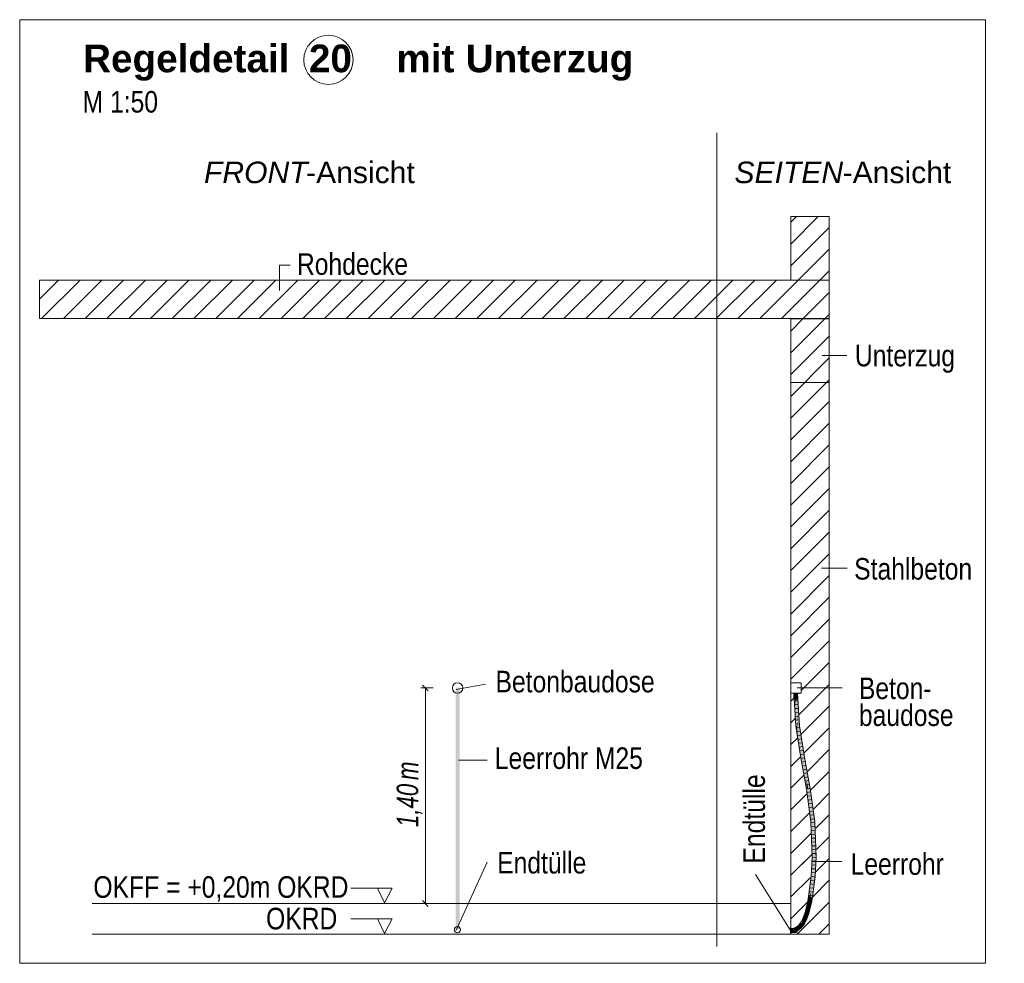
# Model space of a CAD drawing. Extents: x -620 to 300, y 62 to 1107.
# Tile 96 of 109: x 143 to 207, y 543 to 604. Entities that reach past the tile are written whole.
import ezdxf
from ezdxf.lldxf.tags import DXFTag

# ---------------------------------------------------------------- set-up
doc = ezdxf.new("R2010")
doc.units = 0
doc.layers.get('0').update_dxf_attribs({"lineweight": 35})
for name, color, linetype, lineweight, true_color in [('E_Aussparung Bemaßung-A06G9GDC8I', 5, 'Continuous', 9, 0x0000ff), ('E_Betonbaudose', 1, 'Continuous', 13, 0xff0000), ('E_Detail_Beschriftung', 7, 'Continuous', 13, 0x009900), ('E_Detail_Wandschraffur', 7, 'Continuous', 5, 0xc0c0c0), ('E_Leerrohr 25-A06G9GDD8I', 7, 'Continuous', 9, 0xff8000), ('E_Leerrohr 25-Shading', 7, 'Continuous', 9, 0xff8000), ('E_Leerrohr Beschriftung', 1, 'Continuous', 9, 0xff0000)]:
    doc.layers.add(name, color=color, linetype=linetype, lineweight=lineweight, true_color=true_color)
doc.layers.add('E_Detail_Linie_Text_Bem', color=7, linetype='Continuous', lineweight=13)
doc.styles.get("Standard").update_dxf_attribs({"font": 'ARIALN.TTF'})
tags = doc.linetypes.add('fein_strichliert', pattern=[4, 1, -2, 1]).pattern_tags.tags
tags[8:9] = [DXFTag(74, 4), DXFTag(75, 0), DXFTag(340, '0'), DXFTag(46, 0.0), DXFTag(50, 0.0), DXFTag(44, 0.0), DXFTag(45, 0.0)]
tags[6:7] = [DXFTag(74, 4), DXFTag(75, 0), DXFTag(340, '0'), DXFTag(46, 0.0), DXFTag(50, 0.0), DXFTag(44, 0.0), DXFTag(45, 0.0)]
tags[4:5] = [DXFTag(74, 4), DXFTag(75, 0), DXFTag(340, '0'), DXFTag(46, 0.0), DXFTag(50, 0.0), DXFTag(44, 0.0), DXFTag(45, 0.0)]
tags = doc.linetypes.add('fein_strichliert-A06G9GDB8I', pattern=[4, 1, -2, 1]).pattern_tags.tags
tags[8:9] = [DXFTag(74, 4), DXFTag(75, 0), DXFTag(340, '0'), DXFTag(46, 0.0), DXFTag(50, 0.0), DXFTag(44, 0.0), DXFTag(45, 0.0)]
tags[6:7] = [DXFTag(74, 4), DXFTag(75, 0), DXFTag(340, '0'), DXFTag(46, 0.0), DXFTag(50, 0.0), DXFTag(44, 0.0), DXFTag(45, 0.0)]
tags[4:5] = [DXFTag(74, 4), DXFTag(75, 0), DXFTag(340, '0'), DXFTag(46, 0.0), DXFTag(50, 0.0), DXFTag(44, 0.0), DXFTag(45, 0.0)]
tags = doc.linetypes.add('STRICHPUNKT2-A06G9GDE8I', pattern=[12.7, 6.35, -3.175, 0, -3.175]).pattern_tags.tags
tags[10:11] = [DXFTag(74, 4), DXFTag(75, 0), DXFTag(340, '0'), DXFTag(46, 0.0), DXFTag(50, 0.0), DXFTag(44, 0.0), DXFTag(45, 0.0)]
tags[8:9] = [DXFTag(74, 4), DXFTag(75, 0), DXFTag(340, '0'), DXFTag(46, 0.0), DXFTag(50, 0.0), DXFTag(44, 0.0), DXFTag(45, 0.0)]
tags[6:7] = [DXFTag(74, 4), DXFTag(75, 0), DXFTag(340, '0'), DXFTag(46, 0.0), DXFTag(50, 0.0), DXFTag(44, 0.0), DXFTag(45, 0.0)]
tags[4:5] = [DXFTag(74, 4), DXFTag(75, 0), DXFTag(340, '0'), DXFTag(46, 0.0), DXFTag(50, 0.0), DXFTag(44, 0.0), DXFTag(45, 0.0)]

# ---------------------------------------------------------------- blocks, each defined once
blk = doc.blocks.new('Shading-A06G9G1B8I', base_point=(193.119, 715.362))
at = {"layer": 'E_Leerrohr 25-Shading', "color": 31, "true_color": 0xecb67f}
for points in [[(192.888, 560.315), (192.888, 560.309), (192.998, 560.315), (192.999, 560.309)], [(192.953, 559.915), (193.078, 559.915), (192.953, 560.309), (193.078, 560.309)], [(192.999, 560.309), (193.078, 560.309), (192.998, 560.315), (193.078, 560.315)], [(193.091, 560.315), (193.078, 560.315), (193.091, 560.309), (193.078, 560.309)], [(193.078, 560.309), (193.078, 559.915), (193.091, 560.309), (193.091, 559.915)], [(193.123, 560.315), (193.091, 560.315), (193.123, 560.309), (193.091, 560.309)], [(193.091, 559.915), (193.203, 559.915), (193.091, 560.309), (193.203, 560.309)], [(193.123, 560.315), (193.123, 560.309), (193.189, 560.315), (193.189, 560.309)], [(193.189, 560.309), (193.268, 560.309), (193.189, 560.315), (193.268, 560.315)], [(192.755, 544.97), (192.755, 545.081), (192.749, 544.969), (192.749, 545.081)], [(192.749, 544.937), (192.755, 544.937), (192.749, 544.969), (192.755, 544.97)], [(192.749, 544.891), (192.755, 544.891), (192.749, 544.937), (192.755, 544.937)], [(192.755, 544.859), (192.755, 544.891), (192.749, 544.859), (192.749, 544.891)], [(192.749, 544.78), (192.755, 544.78), (192.749, 544.859), (192.755, 544.859)], [(192.749, 544.701), (192.755, 544.701), (192.749, 544.78), (192.755, 544.78)], [(192.755, 544.891), (192.913, 545.016), (192.755, 545.016)], [(192.755, 544.891), (192.977, 544.899), (192.913, 545.016), (193.026, 544.904)], [(192.859, 544.893), (192.959, 544.898), (192.755, 544.891), (192.977, 544.899)], [(192.755, 544.891), (193.103, 544.891), (193.098, 544.897)], [(192.935, 544.797), (192.965, 544.874), (192.892, 544.783), (192.755, 544.891)], [(192.755, 544.891), (192.965, 544.874), (192.859, 544.887)], [(192.755, 544.891), (192.755, 544.766), (192.892, 544.783), (192.872, 544.777)], [(192.755, 544.891), (193.09, 544.878), (193.103, 544.891)], [(192.755, 544.766), (192.913, 544.766), (192.896, 544.78)], [(193.034, 544.896), (193.028, 544.901), (192.859, 544.893)], [(193.015, 544.868), (193.027, 544.88), (192.859, 544.887)], [(192.872, 544.777), (192.896, 544.78), (192.892, 544.783)], [(192.93, 544.783), (192.935, 544.797), (192.896, 544.78), (192.892, 544.783)], [(192.896, 544.78), (192.913, 544.766), (192.93, 544.783)], [(192.913, 545.016), (193.026, 544.904), (192.953, 545.016), (192.997, 544.972)], [(192.913, 544.766), (192.978, 544.766), (192.948, 544.8), (193.041, 544.829)], [(192.935, 544.797), (192.93, 544.783), (192.948, 544.8)], [(193.012, 544.865), (192.965, 544.874), (192.948, 544.8), (192.935, 544.797)], [(193.012, 544.865), (192.948, 544.8), (193.017, 544.83), (192.98, 544.81)], [(192.997, 544.972), (192.978, 545.016), (192.953, 545.016)], [(192.959, 544.898), (193.028, 544.901), (192.977, 544.899)], [(193.012, 544.865), (193.015, 544.868), (192.965, 544.874)], [(192.977, 544.899), (193.028, 544.901), (193.026, 544.904)], [(193.085, 544.91), (193.149, 545.016), (192.978, 545.016)], [(192.978, 545.016), (192.997, 544.972), (193.085, 544.91), (193.062, 544.907)], [(193.149, 544.766), (193.086, 544.842), (192.978, 544.766), (193.041, 544.829)], [(192.98, 544.81), (193.005, 544.818), (193.017, 544.83)], [(192.997, 544.972), (193.026, 544.904), (193.062, 544.907), (193.059, 544.907)], [(193.017, 544.83), (193.005, 544.818), (193.066, 544.854), (193.041, 544.829)], [(193.066, 544.854), (193.09, 544.878), (193.012, 544.865), (193.027, 544.88)], [(193.012, 544.865), (193.017, 544.83), (193.045, 544.858)], [(193.045, 544.858), (193.017, 544.83), (193.063, 544.854)], [(193.017, 544.83), (193.066, 544.854), (193.063, 544.854)], [(193.098, 544.897), (193.086, 544.909), (193.034, 544.896), (193.026, 544.904)], [(193.086, 544.842), (193.079, 544.851), (193.041, 544.829), (193.066, 544.854)], [(193.059, 544.907), (193.086, 544.909), (193.085, 544.91)], [(193.149, 544.845), (193.103, 544.891), (193.149, 544.837), (193.066, 544.854)], [(193.098, 544.846), (193.079, 544.851), (193.086, 544.842)], [(193.149, 544.837), (193.079, 544.851), (193.149, 544.832)], [(193.085, 544.91), (193.098, 544.911), (193.149, 545.016), (193.132, 544.945)], [(193.124, 544.912), (193.125, 544.915), (193.086, 544.909), (193.085, 544.91)], [(193.086, 544.909), (193.103, 544.891), (193.124, 544.912)], [(193.149, 544.82), (193.133, 544.837), (193.086, 544.842), (193.098, 544.846)], [(193.149, 544.82), (193.086, 544.842), (193.149, 544.766)], [(193.098, 544.911), (193.125, 544.915), (193.132, 544.945)], [(193.127, 544.915), (193.103, 544.891), (193.149, 544.918), (193.149, 544.891)], [(193.103, 544.891), (193.149, 544.845), (193.149, 544.891)], [(193.125, 544.915), (193.124, 544.912), (193.127, 544.915)], [(193.127, 544.915), (193.132, 544.945), (193.125, 544.915)], [(193.127, 544.915), (193.149, 544.937), (193.132, 544.945), (193.149, 544.962)], [(193.149, 544.937), (193.127, 544.915), (193.149, 544.918)], [(193.149, 544.962), (193.149, 545.016), (193.132, 544.945)], [(193.149, 544.832), (193.133, 544.837), (193.149, 544.82)]]:
    blk.add_solid(points, dxfattribs=at)
at = {"layer": 'E_Leerrohr 25-Shading', "color": 43, "true_color": 0xd7ab7f}
for points in [[(192.953, 560.309), (192.978, 559.907), (192.979, 560.063)], [(192.953, 560.309), (192.979, 560.063), (192.981, 560.309)], [(192.979, 560.063), (192.978, 559.907), (193.042, 559.483), (193.067, 559.081)], [(192.981, 560.309), (192.979, 560.063), (193.002, 560.118), (193.042, 559.483)], [(193.002, 560.118), (192.99, 560.309), (192.981, 560.309)], [(193.194, 559.964), (193.167, 560.309), (193.18, 560.099)], [(193.167, 560.309), (193.228, 559.908), (193.185, 560.309)], [(193.228, 559.908), (193.167, 560.309), (193.268, 559.274), (193.194, 559.964)], [(193.205, 559.697), (193.247, 559.307), (193.18, 560.099), (193.194, 559.964)], [(193.228, 559.908), (193.203, 560.309), (193.185, 560.309)], [(193.194, 559.964), (193.247, 559.307), (193.268, 559.274), (193.293, 558.872)], [(193.088, 558.162), (193.067, 559.081), (192.978, 559.907)], [(193.26, 559.103), (193.205, 559.697), (193.3, 558.185)], [(193.247, 559.307), (193.205, 559.697), (193.255, 559.201), (193.26, 559.103)], [(193.253, 559.247), (193.247, 559.307), (193.255, 559.201)], [(193.088, 558.162), (193.121, 558.165), (193.067, 559.081), (193.115, 558.315)], [(193.287, 558.807), (193.279, 559.006), (193.255, 559.201), (193.253, 559.247)], [(193.26, 559.103), (193.287, 558.807), (193.255, 559.201)], [(193.287, 558.807), (193.26, 559.103), (193.311, 558.186), (193.3, 558.185)], [(193.293, 558.872), (193.279, 559.006), (193.336, 558.189), (193.287, 558.807)], [(193.311, 558.186), (193.336, 558.189), (193.287, 558.807)], [(193.121, 558.165), (193.088, 558.162), (193.203, 557.416)], [(193.121, 558.165), (193.124, 558.166), (193.115, 558.315)], [(193.228, 557.253), (193.14, 558.063), (193.121, 558.165), (193.124, 558.166)], [(193.228, 557.253), (193.121, 558.165), (193.203, 557.416)], [(193.18, 557.806), (193.14, 558.063), (193.268, 556.996), (193.228, 557.253)], [(193.311, 558.186), (193.3, 558.185), (193.615, 556.15)], [(193.651, 556.156), (193.336, 558.189), (193.615, 556.15), (193.311, 558.186)], [(193.293, 556.833), (193.205, 557.643), (193.268, 556.996), (193.18, 557.806)], [(193.405, 556.114), (193.441, 556.12), (193.293, 556.833), (193.205, 557.643)], [(193.805, 554.112), (193.441, 556.12), (193.774, 554.077), (193.405, 556.114)], [(193.841, 555.107), (193.651, 556.156), (193.805, 555.104), (193.615, 556.15)], [(194.021, 554.117), (193.841, 555.107), (193.985, 554.111), (193.805, 555.104)], [(193.805, 554.112), (193.774, 554.077), (193.808, 554.083)], [(193.808, 554.083), (193.774, 554.077), (193.842, 553.589)], [(193.81, 554.083), (193.805, 554.112), (193.808, 554.083)], [(193.842, 553.589), (194.009, 552.553), (193.808, 554.083), (193.81, 554.083)], [(194.009, 552.553), (194.104, 551.961), (193.81, 554.083)], [(194.068, 551.958), (194.086, 551.959), (193.842, 553.589), (194.009, 552.553)], [(194.021, 554.117), (193.985, 554.111), (194.317, 551.979), (194.28, 551.976)], [(194.086, 551.959), (194.104, 551.961), (194.009, 552.553)], [(194.086, 551.959), (194.068, 551.958), (194.092, 551.329)], [(194.092, 551.329), (194.127, 550.764), (194.086, 551.959), (194.104, 551.961)], [(194.127, 550.764), (194.195, 549.658), (194.104, 551.961)], [(194.362, 550.833), (194.317, 551.979), (194.305, 551.354), (194.28, 551.976)], [(194.127, 550.764), (194.092, 551.329), (194.139, 550.154)], [(194.409, 549.659), (194.305, 551.354), (194.407, 549.659)], [(194.305, 551.354), (194.409, 549.659), (194.305, 551.354), (194.362, 550.833)], [(194.397, 549.659), (194.407, 549.659), (194.352, 550.174), (194.305, 551.354)], [(194.159, 549.658), (194.195, 549.658), (194.139, 550.154), (194.127, 550.764)], [(194.352, 550.174), (194.372, 549.659), (194.379, 549.659)], [(194.195, 549.658), (194.159, 549.658), (194.101, 548.417), (194.089, 548.418)], [(194.125, 548.414), (194.195, 549.658), (194.101, 548.417)], [(194.338, 548.395), (194.372, 549.659), (194.301, 548.398)], [(194.372, 549.659), (194.338, 548.395), (194.379, 549.659), (194.351, 548.626)], [(194.351, 548.626), (194.406, 549.603), (194.379, 549.659), (194.407, 549.659)], [(194.406, 549.603), (194.409, 549.659), (194.407, 549.659)], [(193.99, 547.463), (193.956, 547.086), (194.125, 548.414)], [(194.045, 548.073), (193.99, 547.463), (194.101, 548.417), (194.125, 548.414)], [(194.101, 548.417), (194.089, 548.418), (194.045, 548.073)], [(194.259, 548.062), (194.258, 548.062), (194.338, 548.395), (194.239, 547.622)], [(194.259, 548.062), (194.338, 548.395), (194.301, 548.398)], [(193.92, 547.09), (193.937, 547.088), (194.045, 548.073), (193.99, 547.463)], [(194.259, 548.062), (194.131, 547.062), (194.156, 547.059)], [(194.168, 547.057), (194.259, 548.062), (194.156, 547.059)], [(194.258, 548.062), (194.168, 547.057), (194.239, 547.622)], [(193.937, 547.088), (193.956, 547.086), (193.99, 547.463)], [(193.702, 546.077), (193.708, 546.075), (193.826, 546.575), (193.776, 546.288)], [(193.826, 546.575), (193.776, 546.288), (193.834, 546.573), (193.814, 546.412)], [(193.807, 546.347), (193.861, 546.567), (193.834, 546.573)], [(193.843, 546.665), (193.826, 546.575), (193.834, 546.573)], [(193.838, 546.615), (193.834, 546.573), (193.858, 546.582), (193.856, 546.568)], [(193.846, 546.65), (193.843, 546.665), (193.838, 546.615)], [(193.838, 546.615), (193.858, 546.582), (193.846, 546.65)], [(193.843, 546.665), (193.846, 546.65), (193.876, 546.832), (193.886, 546.831)], [(193.886, 546.831), (193.846, 546.65), (193.909, 546.826), (193.858, 546.582)], [(193.856, 546.568), (193.861, 546.567), (193.858, 546.582)], [(193.858, 546.582), (193.861, 546.567), (193.909, 546.826), (193.912, 546.826)], [(193.937, 547.088), (193.92, 547.09), (193.886, 546.831), (193.876, 546.832)], [(193.886, 546.831), (193.909, 546.826), (193.937, 547.088), (193.956, 547.086)], [(194.069, 546.519), (194.034, 546.527), (193.941, 546.004), (193.906, 546.015)], [(194.069, 546.519), (194.085, 546.794), (194.034, 546.527)], [(194.069, 546.519), (194.1, 546.678), (194.085, 546.794), (194.118, 546.788)], [(194.156, 547.059), (194.131, 547.062), (194.118, 546.788), (194.085, 546.794)], [(194.1, 546.678), (194.121, 546.788), (194.118, 546.788)], [(194.121, 546.788), (194.168, 547.057), (194.118, 546.788), (194.156, 547.059)], [(193.537, 545.637), (193.56, 545.627), (193.673, 546.001), (193.596, 545.715)], [(193.596, 545.715), (193.571, 545.623), (193.737, 546.067)], [(193.673, 546.001), (193.596, 545.715), (193.708, 546.075), (193.737, 546.067)], [(193.708, 546.075), (193.702, 546.077), (193.673, 546.001)], [(193.708, 546.075), (193.737, 546.067), (193.776, 546.288)], [(193.776, 546.288), (193.737, 546.067), (193.814, 546.412), (193.807, 546.347)], [(193.843, 545.743), (193.941, 546.004), (193.807, 545.749), (193.906, 546.015)], [(193.178, 545.13), (193.228, 545.199), (193.173, 545.137), (193.203, 545.178)], [(193.178, 545.13), (193.186, 545.119), (193.228, 545.199), (193.194, 545.13)], [(193.26, 545.208), (193.187, 545.117), (193.205, 545.132)], [(193.26, 545.208), (193.248, 545.204), (193.187, 545.117), (193.194, 545.13)], [(193.248, 545.204), (193.228, 545.199), (193.194, 545.13)], [(193.205, 545.132), (193.276, 545.191), (193.26, 545.208)], [(193.251, 545.218), (193.228, 545.199), (193.255, 545.214), (193.248, 545.204)], [(193.248, 545.204), (193.26, 545.208), (193.255, 545.214)], [(193.268, 545.236), (193.251, 545.218), (193.255, 545.214)], [(193.26, 545.208), (193.293, 545.263), (193.255, 545.214), (193.268, 545.236)], [(193.265, 545.215), (193.26, 545.208), (193.281, 545.212), (193.268, 545.199)], [(193.287, 545.235), (193.293, 545.263), (193.265, 545.215)], [(193.265, 545.215), (193.281, 545.212), (193.287, 545.235)], [(193.268, 545.199), (193.276, 545.191), (193.281, 545.212)], [(193.281, 545.212), (193.276, 545.191), (193.354, 545.281), (193.358, 545.278)], [(193.345, 545.288), (193.287, 545.235), (193.354, 545.281), (193.281, 545.212)], [(193.293, 545.263), (193.287, 545.235), (193.329, 545.301), (193.345, 545.288)], [(193.329, 545.301), (193.345, 545.288), (193.454, 545.451), (193.467, 545.442)], [(193.467, 545.442), (193.345, 545.288), (193.472, 545.439), (193.354, 545.281)], [(193.56, 545.627), (193.537, 545.637), (193.454, 545.451), (193.441, 545.458)], [(193.454, 545.451), (193.467, 545.442), (193.56, 545.627), (193.571, 545.623)], [(193.523, 545.206), (193.496, 545.168), (193.498, 545.167)], [(193.498, 545.167), (193.503, 545.163), (193.523, 545.206), (193.523, 545.205)], [(193.503, 545.163), (193.525, 545.146), (193.523, 545.205)], [(193.525, 545.146), (193.654, 545.327), (193.523, 545.206), (193.623, 545.346)], [(193.56, 545.627), (193.571, 545.623), (193.596, 545.715)], [(193.654, 545.327), (193.734, 545.554), (193.623, 545.346)], [(193.654, 545.327), (193.709, 545.43), (193.734, 545.554), (193.758, 545.543)], [(193.709, 545.43), (193.767, 545.539), (193.758, 545.543)], [(193.734, 545.554), (193.758, 545.543), (193.807, 545.749), (193.821, 545.747)], [(193.758, 545.543), (193.767, 545.539), (193.821, 545.747), (193.843, 545.743)], [(192.848, 544.985), (192.844, 545.021), (192.755, 544.979), (192.755, 545.016)], [(192.872, 544.773), (192.868, 544.809), (192.755, 544.766), (192.755, 544.803)], [(192.848, 544.985), (192.913, 545.033), (192.844, 545.021)], [(192.848, 544.985), (192.935, 545), (192.913, 545.033), (192.927, 545.03)], [(192.872, 544.773), (192.976, 544.828), (192.868, 544.809)], [(192.976, 544.828), (192.872, 544.773), (192.978, 544.818), (192.913, 544.78)], [(192.927, 545.03), (192.926, 545.036), (192.913, 545.033)], [(192.913, 544.78), (192.978, 544.791), (192.978, 544.818), (192.984, 544.794)], [(192.953, 545.044), (192.926, 545.036), (192.957, 545.026), (192.927, 545.03)], [(192.927, 545.03), (192.935, 545), (192.957, 545.026)], [(192.957, 545.026), (192.935, 545), (193.002, 545.02)], [(192.978, 545.051), (192.953, 545.044), (192.97, 545.042)], [(192.953, 545.044), (192.957, 545.026), (192.97, 545.042)], [(193.016, 545.025), (192.997, 545.038), (192.957, 545.026), (192.97, 545.042)], [(193.016, 545.025), (192.957, 545.026), (193.002, 545.02)], [(192.997, 545.038), (192.978, 545.051), (192.97, 545.042)], [(193.002, 544.836), (192.976, 544.828), (192.978, 544.818)], [(193.007, 545.048), (193.003, 545.059), (192.978, 545.051)], [(193.007, 545.048), (192.978, 545.051), (193.011, 545.036), (192.997, 545.038)], [(192.978, 544.818), (192.981, 544.804), (193.002, 544.836), (193.042, 544.848)], [(192.978, 544.791), (192.984, 544.792), (192.984, 544.794)], [(192.981, 544.804), (192.984, 544.794), (193.042, 544.848), (193.067, 544.856)], [(192.984, 544.792), (193.09, 544.825), (193.067, 544.856), (193.077, 544.859)], [(192.984, 544.792), (193.067, 544.856), (192.984, 544.794)], [(192.997, 545.038), (193.016, 545.025), (193.011, 545.036)], [(193.067, 545.047), (193.09, 545.058), (193.003, 545.059), (193.073, 545.09)], [(193.067, 545.047), (193.003, 545.059), (193.007, 545.048)], [(193.007, 545.048), (193.011, 545.036), (193.067, 545.047), (193.042, 545.036)], [(193.011, 545.036), (193.016, 545.025), (193.042, 545.036)], [(193.09, 545.058), (193.166, 545.147), (193.073, 545.09)], [(193.077, 544.859), (193.09, 544.825), (193.115, 544.876), (193.131, 544.875)], [(193.166, 545.147), (193.09, 545.058), (193.173, 545.137), (193.115, 545.072)], [(193.131, 544.875), (193.09, 544.825), (193.189, 544.875), (193.192, 544.87)], [(193.115, 545.072), (193.14, 545.088), (193.173, 545.137), (193.178, 545.13)], [(193.131, 544.875), (193.14, 544.887), (193.115, 544.876)], [(193.14, 544.887), (193.131, 544.875), (193.183, 544.886), (193.189, 544.875)], [(193.178, 545.13), (193.14, 545.088), (193.186, 545.119), (193.18, 545.112)], [(193.183, 544.886), (193.174, 544.902), (193.14, 544.887)], [(193.203, 545.178), (193.166, 545.147), (193.173, 545.137)], [(193.18, 544.905), (193.174, 544.902), (193.268, 544.917), (193.228, 544.892)], [(193.228, 544.892), (193.174, 544.902), (193.183, 544.886)], [(193.18, 545.112), (193.187, 545.117), (193.186, 545.119)], [(193.205, 544.921), (193.18, 544.905), (193.293, 544.932), (193.268, 544.917)], [(193.183, 544.886), (193.189, 544.875), (193.228, 544.892), (193.203, 544.877)], [(193.186, 545.119), (193.187, 545.117), (193.194, 545.13)], [(193.189, 544.875), (193.192, 544.87), (193.203, 544.877)], [(193.293, 544.932), (193.312, 544.944), (193.205, 544.921), (193.291, 544.974)], [(193.407, 545.053), (193.398, 545.063), (193.306, 544.953), (193.291, 544.974)], [(193.312, 544.944), (193.423, 545.036), (193.306, 544.953), (193.407, 545.053)], [(193.498, 545.167), (193.496, 545.168), (193.407, 545.053), (193.398, 545.063)], [(193.407, 545.053), (193.503, 545.163), (193.498, 545.167)], [(193.407, 545.053), (193.423, 545.036), (193.503, 545.163), (193.45, 545.065)], [(193.45, 545.065), (193.525, 545.146), (193.503, 545.163)]]:
    blk.add_solid(points, dxfattribs=at)
at = {"layer": 'E_Leerrohr 25-Shading', "color": 31, "true_color": 0xfabd7f}
for points in [[(193.01, 560.309), (192.99, 560.309), (193.002, 560.118)], [(193.002, 560.118), (193.042, 559.483), (193.01, 560.309), (193.045, 559.557)], [(193.078, 560.309), (193.01, 560.309), (193.045, 559.557)], [(193.078, 560.309), (193.045, 559.557), (193.091, 559.623), (193.067, 559.081)], [(193.091, 559.623), (193.103, 559.907), (193.078, 560.309)], [(193.096, 560.309), (193.078, 560.309), (193.103, 559.907)], [(193.103, 559.907), (193.121, 560.309), (193.096, 560.309)], [(193.121, 560.309), (193.103, 559.907), (193.205, 559.697), (193.183, 559.207)], [(193.121, 560.309), (193.205, 559.697), (193.167, 560.309)], [(193.042, 559.483), (193.067, 559.081), (193.045, 559.557)], [(193.067, 559.081), (193.115, 558.315), (193.091, 559.623)], [(193.115, 558.315), (193.103, 559.907), (193.091, 559.623)], [(193.115, 558.315), (193.124, 558.166), (193.103, 559.907), (193.135, 558.167)], [(193.143, 559.273), (193.103, 559.907), (193.163, 558.17), (193.135, 558.167)], [(193.183, 559.207), (193.103, 559.907), (193.168, 558.871)], [(193.168, 558.871), (193.143, 559.273), (193.181, 558.172), (193.163, 558.17)], [(193.183, 559.207), (193.3, 558.185), (193.205, 559.697)], [(193.212, 558.175), (193.3, 558.185), (193.168, 558.871), (193.183, 559.207)], [(193.212, 558.175), (193.168, 558.871), (193.175, 558.517)], [(193.135, 558.167), (193.124, 558.166), (193.14, 558.063)], [(193.135, 558.167), (193.14, 558.063), (193.163, 558.17), (193.176, 557.882)], [(193.176, 557.882), (193.14, 558.063), (193.18, 557.806)], [(193.176, 557.882), (193.199, 557.768), (193.163, 558.17), (193.181, 558.172)], [(193.212, 558.175), (193.175, 558.517), (193.186, 558.172), (193.18, 558.215)], [(193.18, 558.215), (193.181, 558.172), (193.186, 558.172)], [(193.181, 558.172), (193.199, 557.768), (193.186, 558.172), (193.528, 556.135)], [(193.528, 556.135), (193.212, 558.175), (193.186, 558.172)], [(193.3, 558.185), (193.212, 558.175), (193.615, 556.15), (193.528, 556.135)], [(193.205, 557.643), (193.199, 557.768), (193.18, 557.806), (193.176, 557.882)], [(193.441, 556.12), (193.528, 556.135), (193.205, 557.643), (193.199, 557.768)], [(193.79, 554.691), (193.528, 556.135), (193.805, 554.112), (193.441, 556.12)], [(193.805, 555.104), (193.615, 556.15), (193.79, 554.691), (193.528, 556.135)], [(193.985, 554.111), (193.805, 555.104), (193.897, 554.097), (193.79, 554.691)], [(193.897, 554.097), (193.79, 554.691), (193.81, 554.083), (193.805, 554.112)], [(193.897, 554.097), (193.81, 554.083), (194.192, 551.969), (194.104, 551.961)], [(194.28, 551.976), (193.985, 554.111), (194.237, 551.973), (193.897, 554.097)], [(193.897, 554.097), (194.192, 551.969), (194.237, 551.973)], [(194.192, 551.969), (194.104, 551.961), (194.284, 549.658), (194.195, 549.658)], [(194.28, 551.976), (194.192, 551.969), (194.372, 549.659), (194.284, 549.658)], [(194.284, 549.658), (194.195, 549.658), (194.213, 548.406), (194.125, 548.414)], [(194.372, 549.659), (194.284, 549.658), (194.301, 548.398), (194.213, 548.406)], [(194.086, 547.409), (194.213, 548.406), (193.956, 547.086), (194.125, 548.414)], [(194.301, 548.398), (194.213, 548.406), (194.131, 547.062), (194.044, 547.074)], [(194.086, 547.409), (193.956, 547.086), (193.996, 547.08)], [(194.044, 547.074), (194.086, 547.409), (193.996, 547.08)], [(193.821, 546.041), (193.947, 546.547), (193.807, 546.347), (193.861, 546.567)], [(194.034, 546.527), (193.947, 546.547), (193.906, 546.015), (193.821, 546.041)], [(193.928, 546.823), (193.912, 546.826), (193.861, 546.567)], [(193.947, 546.547), (193.998, 546.81), (193.861, 546.567), (193.928, 546.823)], [(193.947, 546.547), (193.861, 546.567), (193.861, 546.567)], [(193.963, 547.085), (193.956, 547.086), (193.912, 546.827)], [(193.928, 546.823), (193.996, 547.08), (193.912, 546.827), (193.963, 547.085)], [(193.928, 546.823), (193.912, 546.827), (193.912, 546.826)], [(193.998, 546.81), (194.044, 547.074), (193.928, 546.823), (193.996, 547.08)], [(194.085, 546.794), (193.998, 546.81), (194.034, 546.527), (193.947, 546.547)], [(194.131, 547.062), (194.044, 547.074), (194.085, 546.794), (193.998, 546.81)], [(193.652, 545.588), (193.737, 546.067), (193.571, 545.623)], [(193.652, 545.588), (193.791, 545.961), (193.737, 546.067), (193.796, 546.048)], [(193.906, 546.015), (193.821, 546.041), (193.734, 545.554), (193.652, 545.588)], [(193.807, 546.347), (193.737, 546.067), (193.796, 546.048)], [(193.791, 545.961), (193.821, 546.041), (193.796, 546.048)], [(193.821, 546.041), (193.807, 546.347), (193.796, 546.048)], [(193.239, 545.045), (193.337, 545.127), (193.205, 545.132), (193.276, 545.191)], [(193.372, 545.267), (193.358, 545.278), (193.276, 545.191)], [(193.337, 545.127), (193.427, 545.223), (193.276, 545.191), (193.372, 545.267)], [(193.337, 545.127), (193.276, 545.191), (193.276, 545.191)], [(193.496, 545.168), (193.427, 545.223), (193.398, 545.063), (193.337, 545.127)], [(193.372, 545.267), (193.543, 545.395), (193.358, 545.278), (193.5, 545.422)], [(193.427, 545.223), (193.547, 545.393), (193.372, 545.267), (193.543, 545.395)], [(193.623, 545.346), (193.547, 545.393), (193.496, 545.168), (193.427, 545.223)], [(193.552, 545.401), (193.652, 545.588), (193.472, 545.439), (193.571, 545.623)], [(193.552, 545.401), (193.472, 545.439), (193.543, 545.395)], [(193.547, 545.393), (193.552, 545.401), (193.543, 545.395)], [(193.734, 545.554), (193.652, 545.588), (193.623, 545.346), (193.547, 545.393)], [(192.858, 544.897), (192.848, 544.985), (192.755, 544.891), (192.755, 544.979)], [(192.868, 544.809), (192.858, 544.897), (192.755, 544.803), (192.755, 544.891)], [(192.937, 544.988), (192.935, 545), (192.848, 544.985)], [(192.858, 544.897), (192.955, 544.914), (192.848, 544.985), (192.937, 544.988)], [(192.976, 544.828), (192.955, 544.914), (192.868, 544.809), (192.858, 544.897)], [(193.002, 545.02), (192.935, 545), (193.006, 545.011)], [(192.935, 545), (192.937, 544.988), (193.006, 545.011), (193.016, 544.988)], [(193.016, 544.988), (192.937, 544.988), (193.025, 544.97), (192.938, 544.987)], [(192.938, 544.987), (192.955, 544.914), (193.025, 544.97), (193.038, 544.939)], [(192.955, 544.914), (192.976, 544.828), (193.038, 544.939), (193.03, 544.915)], [(193.03, 544.915), (192.976, 544.828), (193.002, 544.836)], [(193.002, 545.02), (193.006, 545.011), (193.016, 545.025), (193.02, 545.013)], [(193.046, 544.942), (193.03, 544.915), (193.067, 544.856), (193.002, 544.836)], [(193.006, 545.011), (193.038, 544.939), (193.02, 545.013), (193.046, 544.942)], [(193.043, 545.032), (193.042, 545.036), (193.016, 545.025)], [(193.039, 545.015), (193.05, 545.017), (193.016, 545.025), (193.043, 545.032)], [(193.039, 545.015), (193.016, 545.025), (193.02, 545.013)], [(193.078, 544.956), (193.054, 545.009), (193.02, 545.013), (193.039, 545.015)], [(193.078, 544.956), (193.02, 545.013), (193.046, 544.942)], [(193.03, 544.915), (193.046, 544.942), (193.038, 544.939)], [(193.054, 545.009), (193.05, 545.017), (193.039, 545.015)], [(193.07, 545.04), (193.067, 545.047), (193.043, 545.032), (193.042, 545.036)], [(193.091, 544.995), (193.07, 545.04), (193.054, 545.009), (193.043, 545.032)], [(193.103, 544.967), (193.046, 544.942), (193.072, 544.872)], [(193.046, 544.942), (193.067, 544.856), (193.072, 544.872)], [(193.091, 544.995), (193.054, 545.009), (193.078, 544.956)], [(193.096, 545.047), (193.09, 545.058), (193.07, 545.04), (193.067, 545.047)], [(193.067, 544.856), (193.077, 544.859), (193.072, 544.872)], [(193.103, 545.033), (193.096, 545.047), (193.091, 544.995), (193.07, 545.04)], [(193.077, 544.859), (193.103, 544.967), (193.072, 544.872)], [(193.103, 544.967), (193.077, 544.859), (193.14, 544.887)], [(193.078, 544.956), (193.103, 544.967), (193.091, 544.995)], [(193.113, 545.067), (193.115, 545.072), (193.09, 545.058)], [(193.096, 545.047), (193.108, 545.05), (193.09, 545.058), (193.113, 545.067)], [(193.091, 544.995), (193.103, 544.967), (193.103, 545.033), (193.117, 545.008)], [(193.103, 545.033), (193.108, 545.05), (193.096, 545.047)], [(193.117, 545.008), (193.14, 545.088), (193.103, 545.033), (193.115, 545.072)], [(193.103, 544.967), (193.132, 544.98), (193.117, 545.008)], [(193.103, 544.967), (193.14, 544.887), (193.132, 544.98), (193.174, 544.902)], [(193.132, 544.98), (193.14, 545.088), (193.117, 545.008)], [(193.175, 545.097), (193.14, 545.088), (193.143, 544.986), (193.132, 544.98)], [(193.174, 544.902), (193.205, 544.921), (193.132, 544.98), (193.168, 545.002)], [(193.18, 545.112), (193.14, 545.088), (193.175, 545.097)], [(193.198, 545.103), (193.175, 545.097), (193.168, 545.002), (193.143, 544.986)], [(193.168, 545.002), (193.239, 545.045), (193.198, 545.103)], [(193.205, 544.921), (193.291, 544.974), (193.168, 545.002), (193.239, 545.045)], [(193.187, 545.117), (193.18, 545.112), (193.198, 545.103), (193.175, 545.097)], [(193.204, 545.126), (193.205, 545.132), (193.187, 545.117)], [(193.198, 545.103), (193.204, 545.126), (193.187, 545.117)], [(193.239, 545.045), (193.205, 545.132), (193.198, 545.103)], [(193.398, 545.063), (193.337, 545.127), (193.291, 544.974), (193.239, 545.045)]]:
    blk.add_solid(points, dxfattribs=at)
blk = doc.blocks.new('Referenz-A06G9GDF8I')
at = {"layer": 'E_Aussparung Bemaßung-A06G9GDC8I', "linetype": 'Continuous', "ltscale": 0.13}
for p, q in [((168.712, 560.647), (169.512, 560.647)), ((169.203, 560.456), (168.821, 560.838)), ((169.012, 560.647), (169.012, 546.647)), ((169.312, 546.647), (168.512, 546.647)), ((169.203, 546.456), (168.821, 546.838))]:
    blk.add_line(p, q, dxfattribs=at)
at = {"layer": 'E_Betonbaudose', "linetype": 'Continuous', "ltscale": 0.13}
for p, q in [((192.763, 560.307), (192.763, 560.987)), ((192.763, 560.987), (193.443, 560.987)), ((193.443, 560.987), (193.443, 560.307)), ((193.443, 560.307), (192.763, 560.307))]:
    blk.add_line(p, q, dxfattribs=at)
for centre, radius in [((171.107, 560.647), 0.34), ((171.098, 544.938), 0.2)]:
    blk.add_circle(centre, radius, dxfattribs=at)
at = {"layer": 'E_Detail_Linie_Text_Bem', "linetype": 'fein_strichliert-A06G9GDB8I', "ltscale": 0.65}
for p, q in [((205.416, 604.074), (142.647, 604.074)), ((142.647, 604.074), (142.647, 542.757)), ((205.416, 542.757), (205.416, 604.074)), ((187.954, 543.839), (187.954, 596.718)), ((142.647, 542.757), (202.39, 542.757)), ((202.39, 542.757), (205.416, 542.757))]:
    blk.add_line(p, q, dxfattribs=at)
at = {"layer": 'E_Detail_Linie_Text_Bem', "linetype": 'Continuous', "ltscale": 0.13}
for p, q in [((192.763, 591.281), (195.263, 591.281)), ((192.763, 587.147), (192.763, 591.281)), ((195.263, 591.281), (195.263, 587.147)), ((195.263, 587.147), (143.936, 587.147)), ((143.936, 587.147), (143.936, 584.647)), ((195.263, 587.147), (192.763, 587.147)), ((195.263, 584.647), (195.263, 587.147)), ((143.936, 584.647), (154.329, 584.647)), ((143.936, 584.647), (192.763, 584.647)), ((154.329, 584.647), (195.263, 584.647)), ((192.763, 584.647), (195.263, 584.647)), ((192.763, 572.847), (192.763, 584.647)), ((192.763, 584.625), (195.263, 584.625)), ((192.763, 580.49), (192.763, 584.625)), ((195.263, 584.647), (195.263, 544.647)), ((195.263, 584.625), (195.263, 580.49)), ((195.263, 580.49), (192.763, 580.49)), ((192.763, 572.647), (192.763, 572.847)), ((192.763, 544.647), (192.763, 572.647)), ((147.366, 546.647), (192.726, 546.647)), ((147.366, 544.647), (194.013, 544.647)), ((195.263, 544.647), (192.763, 544.647))]:
    blk.add_line(p, q, dxfattribs=at)
at = {"layer": 'E_Detail_Linie_Text_Bem', "color": 0, "linetype": 'Continuous', "ltscale": 0.13}
for p, q in [((159.537, 586.467), (159.537, 588.115)), ((159.537, 588.115), (160.224, 588.115)), ((196.403, 582.258), (194.808, 582.258)), ((196.431, 568.423), (194.761, 568.423)), ((172.928, 560.901), (171.017, 560.554)), ((193.169, 560.647), (196.107, 560.647)), ((173.031, 555.967), (171.181, 555.967)), ((171.018, 544.917), (173.031, 549.322)), ((194.135, 549.368), (196.067, 549.368)), ((192.82, 544.769), (190.477, 548.521)), ((166.86, 547.647), (164.176, 547.647)), ((165.893, 547.65), (166.351, 546.697)), ((166.351, 546.697), (166.86, 547.647)), ((166.86, 545.647), (164.176, 545.647)), ((165.893, 545.65), (166.351, 544.697)), ((166.351, 544.697), (166.86, 545.647))]:
    blk.add_line(p, q, dxfattribs=at)
at = {"layer": 'E_Detail_Linie_Text_Bem', "linetype": 'Continuous', "ltscale": 0.13}
blk.add_solid([(171.232, 560.676), (171.232, 544.941), (170.982, 560.675), (170.982, 544.941)], dxfattribs=at)
at = {"layer": 'E_Detail_Wandschraffur', "linetype": 'fein_strichliert', "ltscale": 0.13}
for p, q in [((192.763, 589.495), (194.549, 591.281)), ((193.243, 587.147), (195.263, 589.167)), ((143.936, 585.923), (145.16, 587.147)), ((145.488, 584.647), (147.988, 587.147)), ((148.317, 584.647), (150.817, 587.147)), ((151.145, 584.647), (153.645, 587.147)), ((153.974, 584.647), (156.474, 587.147)), ((156.802, 584.647), (159.302, 587.147)), ((159.63, 584.647), (162.13, 587.147)), ((162.459, 584.647), (164.959, 587.147)), ((165.287, 584.647), (167.787, 587.147)), ((168.116, 584.647), (170.616, 587.147)), ((170.944, 584.647), (173.444, 587.147)), ((173.773, 584.647), (176.273, 587.147)), ((176.601, 584.647), (179.101, 587.147)), ((179.429, 584.647), (181.929, 587.147)), ((182.258, 584.647), (184.758, 587.147)), ((185.086, 584.647), (187.586, 587.147)), ((187.915, 584.647), (190.415, 587.147)), ((190.743, 584.647), (193.243, 587.147)), ((193.572, 584.647), (195.263, 586.338)), ((192.763, 583.838), (193.572, 584.647)), ((192.763, 581.01), (195.263, 583.51)), ((192.763, 578.182), (195.263, 580.682)), ((192.763, 575.353), (195.263, 577.853)), ((192.763, 572.525), (195.263, 575.025)), ((192.763, 569.696), (195.263, 572.196)), ((192.763, 566.868), (195.263, 569.368)), ((192.763, 564.039), (195.263, 566.539)), ((192.763, 561.211), (195.263, 563.711)), ((193.308, 558.927), (195.263, 560.883)), ((192.763, 558.383), (193.036, 558.655)), ((193.638, 556.429), (195.263, 558.054)), ((192.763, 555.554), (193.371, 556.162)), ((194.06, 554.022), (195.263, 555.226)), ((192.763, 552.726), (193.812, 553.775)), ((194.395, 551.529), (195.263, 552.397)), ((192.763, 549.897), (194.108, 551.242)), ((194.392, 548.698), (195.263, 549.569)), ((192.763, 547.069), (194.03, 548.335)), ((193.646, 547.951), (193.9, 548.205)), ((193.17, 544.647), (195.263, 546.74))]:
    blk.add_line(p, q, dxfattribs=at)
at = {"layer": 'E_Detail_Wandschraffur', "linetype": 'ByBlock', "ltscale": 0.13}
for p, q in [((192.763, 590.91), (193.135, 591.281)), ((192.763, 588.081), (195.263, 590.581)), ((194.657, 587.147), (195.263, 587.753)), ((144.074, 584.647), (146.574, 587.147)), ((146.902, 584.647), (149.402, 587.147)), ((149.731, 584.647), (152.231, 587.147)), ((152.559, 584.647), (155.059, 587.147)), ((155.388, 584.647), (157.888, 587.147)), ((158.216, 584.647), (160.716, 587.147)), ((161.045, 584.647), (163.545, 587.147)), ((163.873, 584.647), (166.373, 587.147)), ((166.701, 584.647), (169.201, 587.147)), ((169.53, 584.647), (172.03, 587.147)), ((172.358, 584.647), (174.858, 587.147)), ((175.187, 584.647), (177.687, 587.147)), ((178.015, 584.647), (180.515, 587.147)), ((180.844, 584.647), (183.344, 587.147)), ((183.672, 584.647), (186.172, 587.147)), ((186.5, 584.647), (189, 587.147)), ((189.329, 584.647), (191.829, 587.147)), ((192.157, 584.647), (194.657, 587.147)), ((194.986, 584.647), (195.263, 584.924)), ((192.763, 582.424), (194.986, 584.647)), ((192.763, 579.596), (195.263, 582.096)), ((192.763, 576.767), (195.263, 579.267)), ((192.763, 573.939), (195.263, 576.439)), ((192.763, 571.111), (195.263, 573.611)), ((192.763, 568.282), (195.263, 570.782)), ((192.763, 565.454), (195.263, 567.954)), ((192.763, 562.625), (195.263, 565.125)), ((193.443, 560.477), (195.263, 562.297)), ((192.763, 559.797), (192.955, 559.989)), ((193.206, 560.24), (193.265, 560.299)), ((193.441, 557.646), (195.263, 559.468)), ((192.763, 556.968), (193.187, 557.392)), ((193.847, 555.223), (195.263, 556.64)), ((192.763, 554.14), (193.59, 554.966)), ((194.229, 552.777), (195.263, 553.812)), ((192.763, 551.312), (193.984, 552.532)), ((194.433, 550.153), (195.263, 550.983)), ((192.763, 548.483), (194.139, 549.859)), ((193.27, 548.99), (193.679, 549.399)), ((194.172, 547.064), (195.263, 548.155)), ((192.763, 545.655), (193.814, 546.705)), ((194.083, 546.974), (194.139, 547.031)), ((194.584, 544.647), (195.263, 545.326))]:
    blk.add_line(p, q, dxfattribs=at)
at = {"layer": 'E_Leerrohr 25-A06G9GDD8I', "linetype": 'Continuous', "ltscale": 0.13}
for p, q in [((192.888, 560.315), (192.888, 560.309)), ((192.888, 560.315), (192.999, 560.315)), ((192.888, 560.309), (192.999, 560.309)), ((192.953, 560.309), (192.953, 559.915)), ((192.953, 560.309), (193.026, 560.309)), ((192.953, 560.309), (193.203, 560.309)), ((192.953, 560.309), (193.088, 558.162)), ((192.953, 559.915), (193.026, 559.915)), ((192.976, 560.058), (193.211, 560.061)), ((192.999, 560.315), (193.157, 560.315)), ((192.999, 560.309), (193.157, 560.309)), ((193.026, 560.309), (193.13, 560.309)), ((193.026, 559.915), (193.13, 559.915)), ((193.13, 560.309), (193.203, 560.309)), ((193.13, 559.915), (193.203, 559.915)), ((193.157, 560.315), (193.268, 560.315)), ((193.157, 560.309), (193.268, 560.309)), ((193.203, 559.915), (193.203, 560.309)), ((193.203, 560.309), (193.336, 558.189)), ((193.268, 560.309), (193.268, 560.315)), ((192.992, 559.807), (193.227, 559.813)), ((193.008, 559.556), (193.242, 559.565)), ((193.023, 559.305), (193.258, 559.317)), ((193.039, 559.054), (193.274, 559.069)), ((193.055, 558.803), (193.289, 558.821)), ((193.071, 558.552), (193.305, 558.573)), ((193.086, 558.301), (193.32, 558.325)), ((193.088, 558.162), (193.405, 556.114)), ((193.112, 558.052), (193.346, 558.078)), ((193.336, 558.189), (193.651, 556.156)), ((193.151, 557.804), (193.384, 557.832)), ((193.189, 557.556), (193.422, 557.585)), ((193.227, 557.308), (193.46, 557.339)), ((193.266, 557.06), (193.498, 557.093)), ((193.304, 556.812), (193.537, 556.847)), ((193.342, 556.564), (193.575, 556.6)), ((193.381, 556.317), (193.613, 556.354)), ((193.405, 556.114), (193.774, 554.077)), ((193.42, 556.069), (193.652, 556.108)), ((193.651, 556.156), (194.021, 554.117)), ((193.465, 555.823), (193.697, 555.862)), ((193.51, 555.577), (193.741, 555.616)), ((193.554, 555.331), (193.786, 555.37)), ((193.599, 555.086), (193.831, 555.124)), ((193.643, 554.84), (193.875, 554.877)), ((193.688, 554.594), (193.92, 554.631)), ((193.732, 554.348), (193.964, 554.385)), ((193.774, 554.077), (194.068, 551.958)), ((193.777, 554.102), (194.009, 554.139)), ((193.812, 553.856), (194.045, 553.891)), ((193.846, 553.609), (194.079, 553.642)), ((194.021, 554.117), (194.317, 551.979)), ((193.881, 553.362), (194.113, 553.394)), ((193.915, 553.116), (194.148, 553.145)), ((193.949, 552.869), (194.182, 552.896)), ((193.983, 552.622), (194.217, 552.648)), ((194.017, 552.376), (194.251, 552.399)), ((194.051, 552.129), (194.285, 552.151)), ((194.068, 551.958), (194.159, 549.658)), ((194.078, 551.882), (194.312, 551.901)), ((194.088, 551.633), (194.322, 551.65)), ((194.317, 551.979), (194.409, 549.659)), ((194.098, 551.384), (194.332, 551.4)), ((194.108, 551.135), (194.342, 551.149)), ((194.117, 550.886), (194.352, 550.898)), ((194.127, 550.638), (194.362, 550.647)), ((194.137, 550.389), (194.372, 550.396)), ((194.147, 550.14), (194.382, 550.145)), ((194.157, 549.891), (194.392, 549.895)), ((194.159, 549.658), (194.089, 548.418)), ((194.137, 549.148), (194.372, 549.14)), ((194.151, 549.395), (194.386, 549.392)), ((194.165, 549.643), (194.4, 549.644)), ((194.409, 549.659), (194.338, 548.395)), ((194.089, 548.418), (193.92, 547.09)), ((194.095, 548.406), (194.329, 548.384)), ((194.109, 548.653), (194.344, 548.636)), ((194.123, 548.901), (194.358, 548.888)), ((194.338, 548.395), (194.168, 547.057)), ((194.032, 547.912), (194.266, 547.887)), ((194.063, 548.159), (194.297, 548.135)), ((193.938, 547.171), (194.171, 547.14)), ((193.969, 547.418), (194.202, 547.389)), ((194, 547.665), (194.234, 547.638)), ((193.826, 546.575), (193.702, 546.077)), ((193.876, 546.832), (193.826, 546.575)), ((193.855, 546.687), (194.085, 546.638)), ((193.92, 547.09), (193.876, 546.832)), ((193.899, 546.927), (194.131, 546.889)), ((194.069, 546.519), (193.941, 546.004)), ((194.121, 546.788), (194.069, 546.519)), ((194.168, 547.057), (194.121, 546.788)), ((193.702, 546.077), (193.537, 545.637)), ((193.671, 545.974), (193.894, 545.9)), ((193.742, 546.208), (193.968, 546.144)), ((193.941, 546.004), (193.767, 545.539)), ((193.801, 546.447), (194.029, 546.39)), ((193.251, 545.218), (193.166, 545.147)), ((193.329, 545.301), (193.251, 545.218)), ((193.441, 545.458), (193.329, 545.301)), ((193.363, 545.336), (193.551, 545.196)), ((193.537, 545.637), (193.441, 545.458)), ((193.488, 545.531), (193.696, 545.421)), ((193.654, 545.327), (193.525, 545.146)), ((193.586, 545.746), (193.804, 545.66)), ((193.767, 545.539), (193.654, 545.327)), ((192.755, 545.081), (192.749, 545.081)), ((192.749, 544.97), (192.749, 545.081)), ((192.749, 544.812), (192.749, 544.97)), ((192.749, 544.701), (192.749, 544.812)), ((192.749, 544.701), (192.755, 544.701)), ((192.755, 544.97), (192.755, 545.081)), ((192.844, 545.021), (192.755, 545.016)), ((193.149, 545.016), (192.755, 545.016)), ((192.755, 544.943), (192.755, 545.016)), ((192.755, 545.016), (192.755, 544.766)), ((192.755, 544.812), (192.755, 544.97)), ((192.755, 544.839), (192.755, 544.943)), ((192.755, 544.766), (192.755, 544.839)), ((192.755, 544.701), (192.755, 544.812)), ((192.872, 544.773), (192.755, 544.766)), ((192.755, 544.766), (193.149, 544.766)), ((192.823, 545.012), (192.843, 544.778)), ((192.926, 545.036), (192.844, 545.021)), ((192.984, 544.792), (192.872, 544.773)), ((193.003, 545.059), (192.926, 545.036)), ((193.09, 544.825), (192.984, 544.792)), ((193.073, 545.09), (193.003, 545.059)), ((193.029, 545.062), (193.12, 544.846)), ((193.166, 545.147), (193.073, 545.09)), ((193.192, 544.87), (193.09, 544.825)), ((193.149, 544.943), (193.149, 545.016)), ((193.149, 544.839), (193.149, 544.943)), ((193.149, 544.766), (193.149, 544.839)), ((193.312, 544.944), (193.192, 544.87)), ((193.212, 545.175), (193.361, 544.994)), ((193.423, 545.036), (193.312, 544.944)), ((193.525, 545.146), (193.423, 545.036))]:
    blk.add_line(p, q, dxfattribs=at)
at = {"layer": 'E_Leerrohr 25-A06G9GDD8I', "linetype": 'STRICHPUNKT2-A06G9GDE8I', "lineweight": 5, "ltscale": 0.13}
for p, q in [((193.078, 560.309), (193.078, 559.915)), ((192.755, 544.891), (193.149, 544.891))]:
    blk.add_line(p, q, dxfattribs=at)
at = {"layer": 'E_Leerrohr Beschriftung', "linetype": 'Continuous', "ltscale": 0.13}
blk.add_circle((162.71, 601.467), 1.6, dxfattribs=at)
at = {"layer": 'E_Aussparung Bemaßung-A06G9GDC8I', "linetype": 'Continuous', "ltscale": 0.13, "char_height": 1.4, "attachment_point": 1, "rotation": 90}
for s, insert in [('{\\W0.9;\\fArial Narrow|b0|i1;m}', (167.146, 554.667)), ('{\\W0.9;\\fArial Narrow|b0|i1;1,40 }', (167.146, 551.61))]:
    blk.add_mtext(s, dxfattribs=dict(at, insert=insert))
at = {"layer": 'E_Detail_Beschriftung', "color": 1, "linetype": 'Continuous', "lineweight": 35, "ltscale": 0.35, "true_color": 0xff0000, "char_height": 1.8, "attachment_point": 1}
for s, insert in [('{\\fArial|b1|i0;Regeldetail}', (146.765, 602.458)), ('{\\fArial|b1|i0;20}', (161.443, 602.458)), ('{\\fArial|b1|i0;mit}', (167.129, 602.458)), ('{\\fArial|b1|i0;Unterzug}', (171.63, 602.458))]:
    blk.add_mtext(s, dxfattribs=dict(at, insert=insert))
at = {"layer": 'E_Detail_Beschriftung', "linetype": 'Continuous', "ltscale": 0.13, "char_height": 1.4, "attachment_point": 1}
for s, insert in [('{\\fArial Narrow;M 1:50}', (146.734, 599.438)), ('{\\fArial Narrow;Rohdecke}', (160.664, 588.894)), ('{\\fArial Narrow;Unterzug}', (196.927, 582.948)), ('{\\fArial Narrow;Stahlbeton}', (196.88, 569.091)), ('{\\fArial Narrow;Betonbaudose}', (173.569, 561.764)), ('{\\fArial Narrow;Beton-}', (197.185, 561.329)), ('{\\fArial Narrow;baudose}', (197.185, 559.579)), ('{\\fArial Narrow;Leerrohr M25}', (173.523, 556.787)), ('{\\fArial Narrow;Endtülle}', (173.676, 549.993)), ('{\\fArial Narrow;Leerrohr}', (196.646, 549.908)), ('{\\fArial Narrow;OKFF = +0,20m OKRD}', (147.435, 548.415)), ('{\\fArial Narrow;OKRD}', (158.657, 546.364))]:
    blk.add_mtext(s, dxfattribs=dict(at, insert=insert))
at = {"layer": 'E_Detail_Beschriftung', "linetype": 'Continuous', "lineweight": -2, "ltscale": 0.25, "char_height": 1.4, "attachment_point": 1}
for s, insert in [('{\\fArial|b0|i1;FRONT}', (154.624, 594.852)), ('{\\fArial;-Ansicht}', (161.26, 594.852)), ('{\\fArial|b0|i1;SEITEN}', (189.098, 594.852)), ('{\\fArial;-Ansicht}', (196.128, 594.852))]:
    blk.add_mtext(s, dxfattribs=dict(at, insert=insert))
at = {"layer": 'E_Detail_Beschriftung', "linetype": 'Continuous', "ltscale": 0.13, "insert": (189.679, 549.239), "char_height": 1.4, "attachment_point": 1, "rotation": 90}
blk.add_mtext('{\\fArial Narrow;Endtülle}', dxfattribs=at)

msp = doc.modelspace()

# ---------------------------------------------------------------- block references
at = {"color": 8, "lineweight": 25, "ltscale": 0.25, "true_color": 0x808080}
msp.add_blockref('Referenz-A06G9GDF8I', (0, 0), dxfattribs=at)
msp.add_blockref('Shading-A06G9G1B8I', (193.119, 715.362))

doc.saveas('drawing.dxf')
